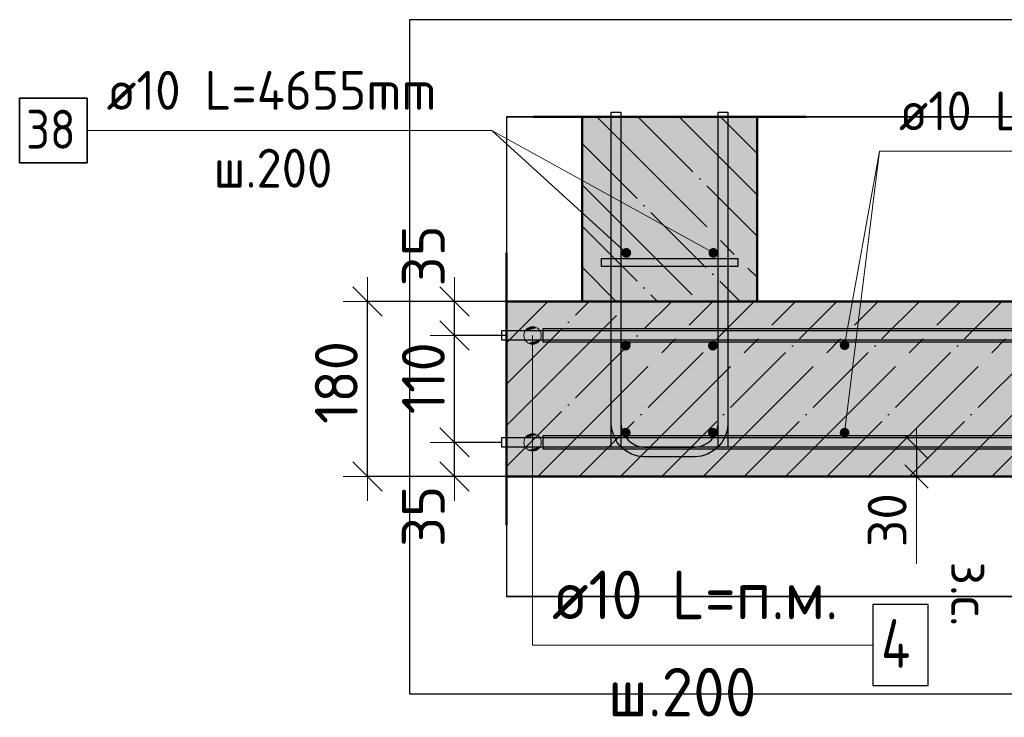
# Model space of a CAD drawing. Header units: millimetres. Extents: x -27380 to 48638, y 46540 to 72525.
# Tile 100 of 106: x 35498 to 36511, y 64053 to 64771. Entities that reach past the tile are written whole.
import ezdxf

# ---------------------------------------------------------------- set-up
doc = ezdxf.new("R2010")
doc.units = ezdxf.units.MM
doc.header["$PDMODE"] = 65
doc.linetypes.add('______11', pattern=[100, 80, -10, 0, -10])
doc.linetypes.add('______5', pattern=[220, 160, -20, 20, -20])
for name, color, linetype, lineweight in [('Standard', 7, 'Continuous', 25), ('Арм.стержн. Арматура края', 96, 'Continuous', 35), ('Арм.стержн. вертикальными 1', 22, 'Continuous', 35), ('Арм.стержн.горизонт. 1', 180, 'Continuous', 35), ('Арм.стержн.горизонт. 2', 202, 'Continuous', 35), ('Размерная линия_ общее', 7, 'Continuous', 13), ('Размерная линия_ общее_1', 7, 'Continuous', 13)]:
    doc.layers.add(name, color=color, linetype=linetype, lineweight=lineweight)
doc.layers.add('Арм.стержн.Стяжки', color=7, linetype='Continuous', lineweight=35, true_color=0x501e0f)
doc.layers.add('Осевая линия_ общее', color=7, linetype='______5', lineweight=13, true_color=0xa0a0a0)
doc.styles.add('ISOCPEUR', font='ISOCPEUR')
doc.dimstyles.new('DIMSTYLE_3', dxfattribs={"dimtxt": 44, "dimasz": 50, "dimexe": 0, "dimexo": 0, "dimgap": 22, "dimtad": 2, "dimdec": 0, "dimrnd": 5, "dimzin": 12, "dimdsep": 46, "dimtxsty": 'ISOCPEUR', "dimblk1": 'ALL_ML_STRICH', "dimblk2": 'ALL_ML_STRICH', "dimsah": 1, "dimcen": 0, "dimclrd": 7, "dimclre": 256, "dimclrt": 7, "dimadec": 0, "dimazin": 0, "dimtfac": 1, "dimtdec": 0, "dimtix": 1, "dimtmove": 2, "dimatfit": 3, "dimfxl": 0, "dimtvp": 1.2, "dimtzin": 0, "dimlwd": 0, "dimlwe": -3, "dimarcsym": 0})
doc.dimstyles.new('DIMSTYLE_7', dxfattribs={"dimtxt": 44, "dimasz": 50, "dimexe": 0, "dimexo": 0, "dimgap": 22, "dimtad": 2, "dimdec": 0, "dimrnd": 5, "dimzin": 12, "dimdsep": 46, "dimtxsty": 'ISOCPEUR', "dimblk1": 'ALL_ML_STRICH', "dimblk2": 'ALL_ML_STRICH', "dimsah": 1, "dimcen": 0, "dimclrd": 7, "dimclre": 256, "dimclrt": 7, "dimadec": 0, "dimazin": 0, "dimtfac": 1, "dimtdec": 0, "dimtix": 1, "dimtmove": 2, "dimatfit": 3, "dimfxl": 0, "dimtzin": 0, "dimlwd": 0, "dimlwe": -3, "dimarcsym": 0})
doc.dimstyles.new('DIMSTYLE_9', dxfattribs={"dimtxt": 40, "dimasz": 40, "dimexe": 0, "dimexo": 0.001, "dimgap": 20, "dimtad": 2, "dimdec": 0, "dimrnd": 5, "dimzin": 12, "dimdsep": 46, "dimtxsty": 'ISOCPEUR', "dimblk1": 'ALL_ML_STRICH', "dimblk2": 'ALL_ML_STRICH', "dimsah": 1, "dimcen": 0, "dimse1": 1, "dimse2": 1, "dimclrd": 7, "dimclre": 256, "dimclrt": 7, "dimadec": 0, "dimazin": 0, "dimtfac": 1, "dimtdec": 0, "dimtix": 1, "dimtmove": 2, "dimatfit": 3, "dimfxl": 0, "dimtvp": 1.2, "dimtzin": 0, "dimlwd": 0, "dimlwe": -3, "dimarcsym": 0})

# ---------------------------------------------------------------- blocks, each defined once
blk = doc.blocks.new('ALL_ML_STRICH')
at = {"color": 0, "linetype": 'ByBlock', "lineweight": -2}
for p, q in [((0, -0.5), (0, 0.5)), ((-0.3, -0.3), (0.3, 0.3)), ((-1, 0), (0.5, 0))]:
    blk.add_line(p, q, dxfattribs=at)
blk = doc.blocks.new('*D99')
at = {"layer": 'DEFPOINTS', "color": 7, "linetype": 'Continuous', "lineweight": 13, "transparency": 33554687}
for p in [(36014.7, 64336), (35945.5, 64301), (36032.6, 64301)]:
    blk.add_point(p, dxfattribs=at)
at = {"layer": 'Размерная линия_ общее', "color": 253, "linetype": 'Continuous', "lineweight": -2, "true_color": 0xa0a0a0, "transparency": 33554687}
for p, q in [((35994.7, 64336), (35945.5, 64336)), ((36012.6, 64301), (35945.5, 64301))]:
    blk.add_line(p, q, dxfattribs=at)
at = {"layer": 'Размерная линия_ общее', "color": 7, "linetype": 'Continuous', "lineweight": -2, "transparency": 33554687}
blk.add_line((35945.5, 64301), (35945.5, 64336), dxfattribs=at)
at = {"layer": 'Размерная линия_ общее', "color": 7, "linetype": 'Continuous', "lineweight": 13, "transparency": 33554687, "xscale": 50, "yscale": 50, "zscale": 50}
for p, rotation in [((35945.5, 64336), 90), ((35945.5, 64301), 270)]:
    blk.add_blockref('ALL_ML_STRICH', p, dxfattribs=dict(at, rotation=rotation))
at = {"layer": 'Размерная линия_ общее', "color": 7, "linetype": 'Continuous', "lineweight": 13, "transparency": 33554687, "insert": (35913.4, 64259.9), "char_height": 44, "width": 88, "attachment_point": 5, "rotation": 90, "style": 'ISOCPEUR'}
blk.add_mtext('\\A1;{35}', dxfattribs=at)
blk = doc.blocks.new('*D100')
at = {"layer": 'DEFPOINTS', "color": 7, "linetype": 'Continuous', "lineweight": 13, "transparency": 33554687}
for p in [(36018.7, 64446), (35945.5, 64336), (36014.7, 64336)]:
    blk.add_point(p, dxfattribs=at)
at = {"layer": 'Размерная линия_ общее', "color": 253, "linetype": 'Continuous', "lineweight": -2, "true_color": 0xa0a0a0, "transparency": 33554687}
for p, q in [((35998.7, 64446), (35945.5, 64446)), ((35994.7, 64336), (35945.5, 64336))]:
    blk.add_line(p, q, dxfattribs=at)
at = {"layer": 'Размерная линия_ общее', "color": 7, "linetype": 'Continuous', "lineweight": -2, "transparency": 33554687}
blk.add_line((35945.5, 64336), (35945.5, 64446), dxfattribs=at)
at = {"layer": 'Размерная линия_ общее', "color": 7, "linetype": 'Continuous', "lineweight": 13, "transparency": 33554687, "xscale": 50, "yscale": 50, "zscale": 50}
for p, rotation in [((35945.5, 64446), 90), ((35945.5, 64336), 270)]:
    blk.add_blockref('ALL_ML_STRICH', p, dxfattribs=dict(at, rotation=rotation))
at = {"layer": 'Размерная линия_ общее', "color": 7, "linetype": 'Continuous', "lineweight": 13, "transparency": 33554687, "insert": (35913.5, 64402), "char_height": 44, "width": 132, "attachment_point": 5, "rotation": 90, "style": 'ISOCPEUR'}
blk.add_mtext('\\A1;{110}', dxfattribs=at)
blk = doc.blocks.new('*D101')
at = {"layer": 'DEFPOINTS', "color": 7, "linetype": 'Continuous', "lineweight": 13, "transparency": 33554687}
for p in [(36024.6, 64481), (35945.5, 64446), (36018.7, 64446)]:
    blk.add_point(p, dxfattribs=at)
at = {"layer": 'Размерная линия_ общее', "color": 253, "linetype": 'Continuous', "lineweight": -2, "true_color": 0xa0a0a0, "transparency": 33554687}
for p, q in [((36004.6, 64481), (35945.5, 64481)), ((35998.7, 64446), (35945.5, 64446))]:
    blk.add_line(p, q, dxfattribs=at)
at = {"layer": 'Размерная линия_ общее', "color": 7, "linetype": 'Continuous', "lineweight": -2, "transparency": 33554687}
blk.add_line((35945.5, 64446), (35945.5, 64481), dxfattribs=at)
at = {"layer": 'Размерная линия_ общее', "color": 7, "linetype": 'Continuous', "lineweight": 13, "transparency": 33554687, "xscale": 50, "yscale": 50, "zscale": 50}
for p, rotation in [((35945.5, 64481), 90), ((35945.5, 64446), 270)]:
    blk.add_blockref('ALL_ML_STRICH', p, dxfattribs=dict(at, rotation=rotation))
at = {"layer": 'Размерная линия_ общее', "color": 7, "linetype": 'Continuous', "lineweight": 13, "transparency": 33554687, "insert": (35913.5, 64527.9), "char_height": 44, "width": 88, "attachment_point": 5, "rotation": 90, "style": 'ISOCPEUR'}
blk.add_mtext('\\A1;{35}', dxfattribs=at)
blk = doc.blocks.new('*D102')
at = {"layer": 'DEFPOINTS', "color": 7, "linetype": 'Continuous', "lineweight": 13, "transparency": 33554687}
for p in [(36019.1, 64481), (35856, 64301), (36012.6, 64301)]:
    blk.add_point(p, dxfattribs=at)
at = {"layer": 'Размерная линия_ общее', "color": 253, "linetype": 'Continuous', "lineweight": -2, "true_color": 0xa0a0a0, "transparency": 33554687}
for p, q in [((35999.1, 64481), (35856, 64481)), ((35992.6, 64301), (35856, 64301))]:
    blk.add_line(p, q, dxfattribs=at)
at = {"layer": 'Размерная линия_ общее', "color": 7, "linetype": 'Continuous', "lineweight": -2, "transparency": 33554687}
blk.add_line((35856, 64301), (35856, 64481), dxfattribs=at)
at = {"layer": 'Размерная линия_ общее', "color": 7, "linetype": 'Continuous', "lineweight": 13, "transparency": 33554687, "xscale": 50, "yscale": 50, "zscale": 50}
for p, rotation in [((35856, 64481), 90), ((35856, 64301), 270)]:
    blk.add_blockref('ALL_ML_STRICH', p, dxfattribs=dict(at, rotation=rotation))
at = {"layer": 'Размерная линия_ общее', "color": 7, "linetype": 'Continuous', "lineweight": 13, "transparency": 33554687, "insert": (35824, 64397.6), "char_height": 44, "width": 132, "attachment_point": 5, "rotation": 90, "style": 'ISOCPEUR'}
blk.add_mtext('\\A1;{180}', dxfattribs=at)
blk = doc.blocks.new('*D103')
at = {"layer": 'DEFPOINTS', "color": 7, "linetype": 'Continuous', "lineweight": 13, "transparency": 33554687}
for p in [(36411.7, 64331), (36420.4, 64331), (36411.7, 64301)]:
    blk.add_point(p, dxfattribs=at)
at = {"layer": 'Размерная линия_ общее_1', "color": 7, "linetype": 'Continuous', "lineweight": -2, "transparency": 33554687}
blk.add_line((36420.4, 64331), (36420.4, 64301), dxfattribs=at)
at = {"layer": 'Размерная линия_ общее_1', "color": 7, "linetype": 'Continuous', "lineweight": 13, "transparency": 33554687, "xscale": 40, "yscale": 40, "zscale": 40}
for p, rotation in [((36420.4, 64331), 90), ((36420.4, 64301), 270)]:
    blk.add_blockref('ALL_ML_STRICH', p, dxfattribs=dict(at, rotation=rotation))
at = {"layer": 'Размерная линия_ общее_1', "color": 7, "linetype": 'Continuous', "lineweight": 13, "transparency": 33554687, "insert": (36390.4, 64256.1), "char_height": 40, "width": 80, "attachment_point": 5, "rotation": 90, "style": 'ISOCPEUR'}
blk.add_mtext('\\A1;{30}', dxfattribs=at)
at = {"layer": 'Размерная линия_ общее_1', "color": 7, "linetype": 'Continuous', "lineweight": 13, "transparency": 33554687, "insert": (36496.1, 64213.4), "char_height": 40, "width": 2, "attachment_point": 1, "rotation": 270, "line_spacing_factor": 0.60241, "style": 'ISOCPEUR'}
blk.add_mtext('з.с.', dxfattribs=at)

msp = doc.modelspace()

# ---------------------------------------------------------------- hatches: boundary and pattern name
at = {"linetype": 'Continuous', "lineweight": -3, "transparency": 33554687}
msp.add_hatch(color=7, dxfattribs=at).paths.add_polyline_path([(36076.7, 64481), (36256.7, 64481), (36256.7, 64670.8), (36076.7, 64670.8)])
at = {"layer": 'Арм.стержн. вертикальными 1', "linetype": 'Continuous', "lineweight": 50, "transparency": 33554687}
for points in [[(36127.2, 64531), (36126.8, 64532.9), (36125.7, 64534.5), (36124.1, 64535.6), (36122.2, 64536), (36120.2, 64535.6), (36118.6, 64534.5), (36117.5, 64532.9), (36117.2, 64531), (36117.5, 64529), (36118.6, 64527.4), (36120.2, 64526.3), (36122.2, 64526), (36124.1, 64526.3), (36125.7, 64527.4), (36126.8, 64529)], [(36216.7, 64531), (36216.3, 64532.9), (36215.2, 64534.5), (36213.6, 64535.6), (36211.7, 64536), (36209.8, 64535.6), (36208.1, 64534.5), (36207.1, 64532.9), (36206.7, 64531), (36207.1, 64529), (36208.1, 64527.4), (36209.8, 64526.3), (36211.7, 64526), (36213.6, 64526.3), (36215.2, 64527.4), (36216.3, 64529)], [(36126.6, 64435.5), (36126.2, 64437.4), (36125.1, 64439), (36123.5, 64440.1), (36121.6, 64440.5), (36119.7, 64440.1), (36118.1, 64439), (36117, 64437.4), (36116.6, 64435.5), (36117, 64433.6), (36118.1, 64432), (36119.7, 64430.9), (36121.6, 64430.5), (36123.5, 64430.9), (36125.1, 64432), (36126.2, 64433.6)], [(36216.1, 64435.5), (36215.8, 64437.4), (36214.7, 64439), (36213.1, 64440.1), (36211.1, 64440.5), (36209.2, 64440.1), (36207.6, 64439), (36206.5, 64437.4), (36206.1, 64435.5), (36206.5, 64433.6), (36207.6, 64432), (36209.2, 64430.9), (36211.1, 64430.5), (36213.1, 64430.9), (36214.7, 64432), (36215.8, 64433.6)], [(36351.6, 64436), (36351.3, 64437.9), (36350.2, 64439.5), (36348.6, 64440.6), (36346.6, 64441), (36344.7, 64440.6), (36343.1, 64439.5), (36342, 64437.9), (36341.6, 64436), (36342, 64434.1), (36343.1, 64432.4), (36344.7, 64431.4), (36346.6, 64431), (36348.6, 64431.4), (36350.2, 64432.4), (36351.3, 64434.1)], [(36126.6, 64346), (36126.2, 64347.9), (36125.1, 64349.5), (36123.5, 64350.6), (36121.6, 64351), (36119.7, 64350.6), (36118.1, 64349.5), (36117, 64347.9), (36116.6, 64346), (36117, 64344.1), (36118.1, 64342.4), (36119.7, 64341.4), (36121.6, 64341), (36123.5, 64341.4), (36125.1, 64342.4), (36126.2, 64344.1)], [(36216.1, 64346), (36215.8, 64347.9), (36214.7, 64349.5), (36213.1, 64350.6), (36211.1, 64351), (36209.2, 64350.6), (36207.6, 64349.5), (36206.5, 64347.9), (36206.1, 64346), (36206.5, 64344.1), (36207.6, 64342.4), (36209.2, 64341.4), (36211.1, 64341), (36213.1, 64341.4), (36214.7, 64342.4), (36215.8, 64344.1)], [(36351.6, 64346), (36351.3, 64347.9), (36350.2, 64349.5), (36348.6, 64350.6), (36346.6, 64351), (36344.7, 64350.6), (36343.1, 64349.5), (36342, 64347.9), (36341.6, 64346), (36342, 64344.1), (36343.1, 64342.4), (36344.7, 64341.4), (36346.6, 64341), (36348.6, 64341.4), (36350.2, 64342.4), (36351.3, 64344.1)]]:
    msp.add_hatch(color=4, dxfattribs=at).paths.add_polyline_path(points)
at = {"layer": 'Арм.стержн.горизонт. 1', "linetype": 'Continuous', "lineweight": 13, "transparency": 33554687}
for points in [[(36016.8, 64446), (36034.8, 64446), (36033.6, 64450.5)], [(36016.8, 64446), (36033.6, 64450.5), (36018.1, 64450.5)], [(36018.1, 64450.5), (36033.6, 64450.5), (36030.3, 64453.7)], [(36018.1, 64450.5), (36030.3, 64453.7), (36021.3, 64453.7)], [(36021.3, 64453.7), (36030.3, 64453.7), (36025.8, 64455)], [(36018.1, 64441.5), (36034.8, 64446), (36016.8, 64446)], [(36018.1, 64441.5), (36033.6, 64441.5), (36034.8, 64446)], [(36021.3, 64438.2), (36033.6, 64441.5), (36018.1, 64441.5)], [(36021.3, 64438.2), (36030.3, 64438.2), (36033.6, 64441.5)], [(36030.3, 64438.2), (36021.3, 64438.2), (36025.8, 64437)], [(36016.8, 64336), (36034.8, 64336), (36033.6, 64340.5)], [(36016.8, 64336), (36033.6, 64340.5), (36018.1, 64340.5)], [(36018.1, 64340.5), (36033.6, 64340.5), (36030.3, 64343.7)], [(36018.1, 64340.5), (36030.3, 64343.7), (36021.3, 64343.7)], [(36021.3, 64343.7), (36030.3, 64343.7), (36025.8, 64345)], [(36018.1, 64331.5), (36034.8, 64336), (36016.8, 64336)], [(36018.1, 64331.5), (36033.6, 64331.5), (36034.8, 64336)], [(36021.3, 64328.2), (36033.6, 64331.5), (36018.1, 64331.5)], [(36021.3, 64328.2), (36030.3, 64328.2), (36033.6, 64331.5)], [(36030.3, 64328.2), (36021.3, 64328.2), (36025.8, 64327)]]:
    msp.add_hatch(color=7, dxfattribs=at).paths.add_polyline_path(points)
at = {"layer": 'Размерная линия_ общее', "linetype": 'Continuous', "lineweight": -3, "transparency": 33554687}
msp.add_hatch(color=7, dxfattribs=at).paths.add_polyline_path([(37236.7, 64301), (37236.7, 64481), (35999.1, 64481), (35999.1, 64301)])

# ---------------------------------------------------------------- linework, layer by layer
at = {"color": 7, "linetype": 'Continuous', "lineweight": 50, "transparency": 33554687}
for p, q in [((36026.7, 64670.8), (36306.7, 64670.8)), ((36076.7, 64670.8), (36076.7, 64481)), ((36256.7, 64481), (36256.7, 64670.8)), ((36076.7, 64481), (36256.7, 64481))]:
    msp.add_line(p, q, dxfattribs=at)
at = {"color": 7, "linetype": '______5', "lineweight": -3, "transparency": 33554687}
for p, q in [((36091.7, 64670.8), (36256.7, 64505.8)), ((36176.5, 64670.8), (36256.7, 64590.7)), ((36076.7, 64601), (36196.7, 64481)), ((36076.7, 64516.1), (36111.8, 64481))]:
    msp.add_line(p, q, dxfattribs=at)
at = {"color": 7, "linetype": '______11', "lineweight": -3, "transparency": 33554687}
for p, q in [((36134.1, 64670.8), (36256.7, 64548.2)), ((36219, 64670.8), (36256.7, 64633.1)), ((36076.7, 64643.4), (36239.1, 64481)), ((36076.7, 64558.5), (36154.3, 64481))]:
    msp.add_line(p, q, dxfattribs=at)
at = {"layer": 'Standard', "color": 52, "linetype": 'Continuous', "lineweight": -3, "transparency": 33554687}
for p, q in [((35999.1, 64670.8), (35999.1, 64177.5)), ((35999.1, 64670.8), (35999.1, 64177.5)), ((35999.1, 64670.8), (37399.1, 64670.8)), ((37399.1, 64670.8), (35999.1, 64670.8)), ((35999.1, 64177.5), (37399.1, 64177.5)), ((37399.1, 64177.5), (35999.1, 64177.5))]:
    msp.add_line(p, q, dxfattribs=at)
at = {"layer": 'Standard', "color": 7, "linetype": 'Continuous', "lineweight": 13, "transparency": 33554687}
msp.add_line((36420.4, 64301), (36420.4, 64211), dxfattribs=at)
at = {"layer": 'Standard', "color": 7, "linetype": 'Continuous', "lineweight": -3, "transparency": 33554687}
msp.add_lwpolyline([(35899.1, 64077.5), (37499.1, 64077.5), (37499.1, 64770.8), (35899.1, 64770.8), (35899.1, 64077.5)], dxfattribs=at)
at = {"layer": 'Арм.стержн. Арматура края', "color": 4, "linetype": 'Continuous', "lineweight": 25, "transparency": 33554687}
msp.add_lwpolyline([(36116.7, 64675.8), (36116.7, 64355), (36117.3, 64350.5), (36118.8, 64345.9), (36121.2, 64341.7), (36124, 64338.3), (36127.4, 64335.4), (36131.6, 64333.1), (36136.2, 64331.6), (36140.7, 64331), (36192.6, 64331), (36197.2, 64331.6), (36201.7, 64333.1), (36205.9, 64335.4), (36209.3, 64338.3), (36212.2, 64341.7), (36214.5, 64345.9), (36216.1, 64350.5), (36216.7, 64355), (36216.7, 64675.8), (36226.7, 64675.8), (36226.7, 64354.3), (36225.8, 64348.2), (36223.7, 64341.9), (36220.5, 64336), (36216.4, 64331.2), (36211.6, 64327.2), (36205.8, 64323.9), (36199.4, 64321.8), (36193.3, 64321), (36140, 64321), (36133.9, 64321.8), (36127.6, 64323.9), (36121.7, 64327.2), (36116.9, 64331.2), (36112.9, 64336), (36109.6, 64341.9), (36107.5, 64348.2), (36106.7, 64354.3), (36106.7, 64675.8), (36116.7, 64675.8)], dxfattribs=at)
at = {"layer": 'Арм.стержн. вертикальными 1', "color": 7, "linetype": 'Continuous', "lineweight": 13, "transparency": 33554687}
for p, q in [((35567.8, 64656.8), (35983.8, 64656.8)), ((35983.8, 64656.8), (36122.2, 64531)), ((36382.6, 64635.7), (36346.6, 64436)), ((36382.6, 64635.7), (36790.6, 64635.7))]:
    msp.add_line(p, q, dxfattribs=at)
at = {"layer": 'Арм.стержн. вертикальными 1', "color": 7, "linetype": 'Continuous', "lineweight": 35, "transparency": 33554687}
msp.add_lwpolyline([(35498.4, 64623.5), (35567.8, 64623.5), (35567.8, 64690.1), (35498.4, 64690.1), (35498.4, 64623.5)], dxfattribs=at)
at = {"layer": 'Арм.стержн.горизонт. 1', "color": 7, "linetype": 'Continuous', "lineweight": 13, "transparency": 33554687}
for p, q in [((36025.8, 64455), (36025.8, 64455)), ((36016.8, 64446), (36016.8, 64446)), ((36025.8, 64127.4), (36025.8, 64446)), ((36034.8, 64446), (36034.8, 64446)), ((36025.8, 64437), (36025.8, 64437)), ((36025.8, 64345), (36025.8, 64345)), ((36016.8, 64336), (36016.8, 64336)), ((36025.8, 64127.4), (36025.8, 64336)), ((36034.8, 64336), (36034.8, 64336)), ((36025.8, 64327), (36025.8, 64327)), ((36025.8, 64127.4), (36375.8, 64127.4))]:
    msp.add_line(p, q, dxfattribs=at)
at = {"layer": 'Арм.стержн.горизонт. 1', "color": 52, "linetype": 'Continuous', "lineweight": 50, "transparency": 33554687}
for p, q in [((36076.7, 64301), (36076.7, 64301)), ((36256.7, 64301), (36256.7, 64301))]:
    msp.add_line(p, q, dxfattribs=at)
at = {"layer": 'Арм.стержн.горизонт. 1', "color": 4, "linetype": 'Continuous', "lineweight": 25, "transparency": 33554687}
for points in [[(36116.7, 64675.8), (36116.7, 64331), (36106.7, 64331), (36106.7, 64675.8), (36116.7, 64675.8)], [(36226.7, 64675.8), (36226.7, 64331), (36216.7, 64331), (36216.7, 64675.8), (36226.7, 64675.8)], [(35994.1, 64451), (37206.7, 64451), (37206.7, 64441), (35994.1, 64441), (35994.1, 64451)], [(35994.1, 64341), (37206.7, 64341), (37206.7, 64331), (35994.1, 64331), (35994.1, 64341)]]:
    msp.add_lwpolyline(points, dxfattribs=at)
at = {"layer": 'Арм.стержн.горизонт. 1', "color": 7, "linetype": 'Continuous', "lineweight": 25, "transparency": 33554687}
msp.add_lwpolyline([(36375.8, 64085.8), (36432.5, 64085.8), (36432.5, 64169.1), (36375.8, 64169.1), (36375.8, 64085.8)], dxfattribs=at)
at = {"layer": 'Арм.стержн.горизонт. 1', "color": 7, "linetype": 'Continuous', "lineweight": 13, "transparency": 33554687}
for centre in [(36025.8, 64446), (36025.8, 64336)]:
    msp.add_circle(centre, 9, dxfattribs=at)
at = {"layer": 'Арм.стержн.горизонт. 2', "color": 7, "linetype": 'Continuous', "lineweight": 25, "transparency": 33554687}
for points in [[(36036.7, 64453), (37170, 64453)], [(37169, 64439), (36036.7, 64439), (36036.7, 64453)], [(36036.7, 64453), (37170, 64453)], [(37169, 64439), (36036.7, 64439), (36036.7, 64453)], [(37170, 64329), (36036.7, 64329), (36036.7, 64343), (37169, 64343)], [(37170, 64329), (36036.7, 64329), (36036.7, 64343), (37169, 64343)]]:
    msp.add_lwpolyline(points, dxfattribs=at)
at = {"layer": 'Арм.стержн.Стяжки', "color": 40, "linetype": 'Continuous', "lineweight": 25, "transparency": 33554687}
msp.add_lwpolyline([(36096.7, 64525), (36236.7, 64525), (36236.7, 64517), (36096.7, 64517), (36096.7, 64525)], dxfattribs=at)
at = {"layer": 'Осевая линия_ общее', "color": 7, "linetype": 'Continuous', "lineweight": 13, "transparency": 33554687}
for p, q in [((36211.7, 64531), (35983.8, 64656.8)), ((36346.6, 64346), (36382.6, 64635.7))]:
    msp.add_line(p, q, dxfattribs=at)
at = {"layer": 'Размерная линия_ общее', "color": 7, "linetype": 'Continuous', "lineweight": 50, "transparency": 33554687}
for p, q in [((35999.1, 64251), (35999.1, 64531)), ((36076.7, 64481), (35999.1, 64481)), ((36256.7, 64481), (36076.7, 64481)), ((37236.7, 64481), (36256.7, 64481)), ((35999.1, 64301), (37236.7, 64301))]:
    msp.add_line(p, q, dxfattribs=at)
at = {"layer": 'Размерная линия_ общее', "color": 7, "linetype": '______11', "lineweight": -3, "transparency": 33554687}
for p, q in [((35999.1, 64480.8), (35999.2, 64481)), ((35999.1, 64396), (36084.1, 64481)), ((35999.1, 64311.1), (36168.9, 64481)), ((36073.8, 64301), (36253.8, 64481)), ((36158.6, 64301), (36338.6, 64481)), ((36243.5, 64301), (36423.5, 64481)), ((36328.3, 64301), (36508.3, 64481)), ((36413.2, 64301), (36593.2, 64481)), ((36498, 64301), (36678, 64481))]:
    msp.add_line(p, q, dxfattribs=at)
at = {"layer": 'Размерная линия_ общее', "color": 7, "linetype": '______5', "lineweight": -3, "transparency": 33554687}
for p, q in [((35999.1, 64438.4), (36041.6, 64481)), ((35999.1, 64353.5), (36126.5, 64481)), ((36031.3, 64301), (36211.3, 64481)), ((36116.2, 64301), (36296.2, 64481)), ((36201.1, 64301), (36381.1, 64481)), ((36285.9, 64301), (36465.9, 64481)), ((36370.8, 64301), (36550.8, 64481)), ((36455.6, 64301), (36635.6, 64481))]:
    msp.add_line(p, q, dxfattribs=at)

# ---------------------------------------------------------------- texts
at = {"layer": 'Арм.стержн. вертикальными 1', "color": 7, "linetype": 'Continuous', "lineweight": 25, "transparency": 33554687, "char_height": 40, "attachment_point": 7, "style": 'ISOCPEUR'}
for s, insert, width in [('\\W0.96;ø10 L=4655mm ', (35587.8, 64678.1), 395.02), ('\\W0.94;ø10 L=4130mm ', (36402.6, 64657), 386.635), ('\\W0.87;38', (35505.1, 64638.1), 73.442), ('\\W0.95;ш.200 ', (35697.8, 64598.1), 174.933)]:
    msp.add_mtext(s, dxfattribs=dict(at, insert=insert, width=width))
at = {"layer": 'Арм.стержн.горизонт. 1', "color": 7, "linetype": 'Continuous', "lineweight": 25, "transparency": 33554687, "char_height": 50, "attachment_point": 7, "style": 'ISOCPEUR'}
for s, insert, width in [('\\W0.94;ø10 L=п.м.', (36045.8, 64154.1), 333.305), ('\\W0.80;4', (36384.1, 64104.1), 59.972), ('\\W0.95;ш.200 ', (36103.3, 64054.1), 218.666)]:
    msp.add_mtext(s, dxfattribs=dict(at, insert=insert, width=width))

# ---------------------------------------------------------------- dimensions: what is measured, and where the dimension line sits
at = {"layer": 'Размерная линия_ общее', "color": 7, "linetype": 'Continuous', "lineweight": 13, "transparency": 33554687}
for base, p1, p2, dimstyle, picture, middle in [((35945.5, 64481), (35998.7, 64446), (36004.6, 64481), 'DIMSTYLE_3', '*D101', (35913.5, 64527.9)), ((35856, 64481), (35992.6, 64301), (35999.1, 64481), 'DIMSTYLE_7', '*D102', (35824, 64397.6)), ((35945.5, 64446), (35994.7, 64336), (35998.7, 64446), 'DIMSTYLE_3', '*D100', (35913.5, 64402)), ((35945.5, 64336), (36012.6, 64301), (35994.7, 64336), 'DIMSTYLE_3', '*D99', (35913.4, 64259.9))]:
    dim = msp.add_linear_dim(base=base, p1=p1, p2=p2, angle=90, dimstyle=dimstyle, override={"dimpost": '<>', "dimclrd": 7, "dimclre": 253, "dimclrt": 7, "dimlwd": 0, "dimlwe": 65533}, dxfattribs=at)
    dim.commit()
    dim.dimension.update_dxf_attribs({"geometry": picture, "text_midpoint": middle, "dimtype": 160})
at = {"layer": 'Размерная линия_ общее_1', "color": 7, "linetype": 'Continuous', "lineweight": 13, "transparency": 33554687}
dim = msp.add_linear_dim(base=(36420.4, 64301), p1=(36411.7, 64331), p2=(36411.7, 64301), angle=270, text='<>\\Xз.с.', dimstyle='DIMSTYLE_9', override={"dimpost": '<>', "dimclrd": 7, "dimclre": 253, "dimclrt": 7, "dimlwd": 0, "dimlwe": 65533}, dxfattribs=at)
dim.commit()
dim.dimension.update_dxf_attribs({"geometry": '*D103', "text_midpoint": (36390.4, 64256.1), "dimtype": 160})

doc.saveas('drawing.dxf')
